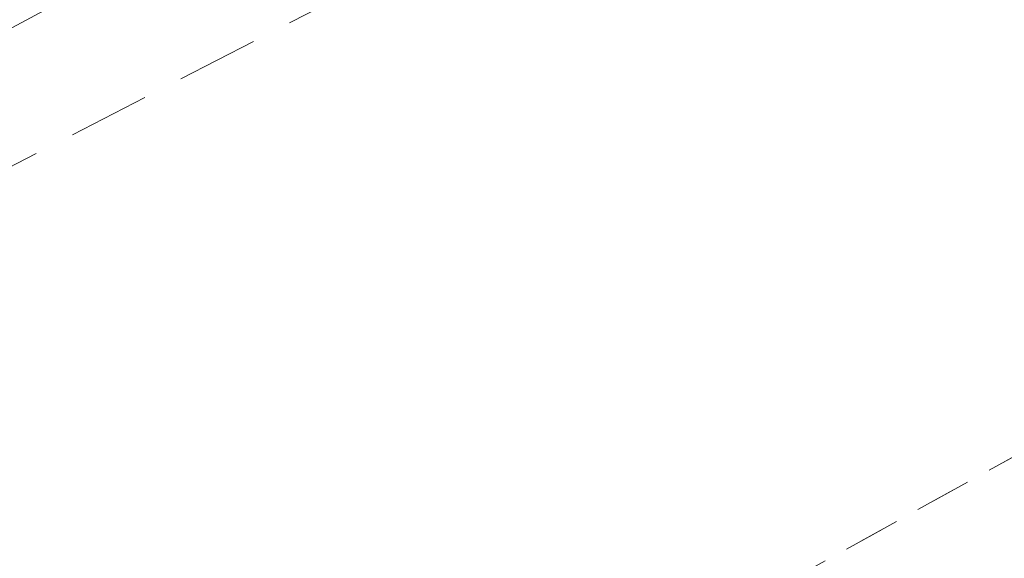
# Model space of a CAD drawing. Header units: metres. Extents: x 8440716 to 8446743, y 5883760 to 5887966.
# Tile 42 of 256: x 8442268 to 8442280, y 5885684 to 5885691. Entities that reach past the tile are written whole.
import ezdxf

# ---------------------------------------------------------------- set-up
doc = ezdxf.new("R2010")
doc.units = ezdxf.units.M
doc.header["$MEASUREMENT"] = 0
doc.linetypes.add('0.5_0.5', pattern=[1, 0.5, -0.5])
doc.linetypes.add('1.0_0.5', pattern=[1.5, 1, -0.5])
for name, color, linetype in [('218-kontur użytku gruntowego', 253, 'CONTINUOUS'), ('chodnik', 253, 'CONTINUOUS'), ('przewód telekomunikacyjny podziemny', 253, 'CONTINUOUS')]:
    doc.layers.add(name, color=color, linetype=linetype)

msp = doc.modelspace()

# ---------------------------------------------------------------- linework, layer by layer
at = {"layer": '218-kontur użytku gruntowego', "color": 3, "linetype": '0.5_0.5', "lineweight": 18, "flags": 128}
for points in [[(8442275.3, 5885682.92), (8442375.3, 5885738.28)], [(8442375.3, 5885738.28), (8442275.3, 5885682.92)]]:
    msp.add_lwpolyline(points, dxfattribs=at)
at = {"layer": 'chodnik', "color": 253, "linetype": '1.0_0.5', "lineweight": 18, "flags": 128}
msp.add_lwpolyline([(8442398.23, 5885762.83), (8442372.93, 5885748.87), (8442372.02, 5885749.46), (8442368.09, 5885747.26), (8442368.08, 5885746.24), (8442363.93, 5885743.94), (8442328.04, 5885724.2), (8442303.92, 5885710.92), (8442294.03, 5885705.48), (8442276.91, 5885696.15), (8442270.65, 5885692.84), (8442261.52, 5885688.13), (8442249.29, 5885682.04), (8442237.27, 5885676.4), (8442233.82, 5885674.86), (8442227.91, 5885672.18), (8442228.68, 5885670.34), (8442234.79, 5885673.06), (8442238.21, 5885674.64), (8442250.22, 5885680.25), (8442262.44, 5885686.36), (8442271.35, 5885690.96), (8442277.86, 5885694.39), (8442295.07, 5885703.76), (8442305.02, 5885709.25), (8442328.98, 5885722.44), (8442364.79, 5885742.15), (8442399.21, 5885760.98), (8442431.58, 5885778.77), (8442465.05, 5885797.22), (8442495.8, 5885814.05), (8442518.04, 5885826.35), (8442520.13, 5885827.5), (8442528.37, 5885832.06), (8442563.43, 5885851.44), (8442599.47, 5885871.24), (8442625.94, 5885885.78), (8442658.84, 5885903.89), (8442691.97, 5885922.16), (8442723.6, 5885939.55), (8442755.59, 5885957.15), (8442785.67, 5885973.69), (8442820.87, 5885992.99), (8442852.82, 5886010.6), (8442885.15, 5886028.42), (8442917.67, 5886046.28), (8442950.17, 5886064.15), (8442982.52, 5886081.96), (8443016.84, 5886100.81), (8443047.49, 5886117.63), (8443079.73, 5886135.39), (8443112.44, 5886153.39), (8443144.78, 5886171.19), (8443160.82, 5886179.99), (8443162.19, 5886180.5), (8443163.41, 5886180.72), (8443164.97, 5886180.7), (8443166.12, 5886180.47), (8443168.87, 5886179.82), (8443169.49, 5886179.73), (8443170.81, 5886179.74), (8443172.11, 5886180.07), (8443173.41, 5886180.59), (8443175.29, 5886181.7), (8443174.34, 5886182.75), (8443173.14, 5886183.92), (8443171.98, 5886184.78), (8443170.89, 5886184.19), (8443169.47, 5886183.69), (8443168.06, 5886183.45), (8443166.42, 5886183.54), (8443164.51, 5886183.65), (8443162.98, 5886183.6), (8443161.61, 5886183.38), (8443160.3, 5886182.95), (8443159.31, 5886182.54), (8443159.73, 5886181.73), (8443143.87, 5886172.95), (8443111.34, 5886155.04), (8443078.93, 5886137.17), (8443046.49, 5886119.33), (8443015.33, 5886102.26), (8442981.67, 5886083.71), (8442949, 5886065.77), (8442916.82, 5886048.03), (8442884.23, 5886030.14), (8442851.95, 5886012.33), (8442819.79, 5885994.66), (8442784.76, 5885975.43), (8442754.61, 5885958.89), (8442722.39, 5885941.13), (8442691.08, 5885923.91), (8442657.91, 5885905.62), (8442625.13, 5885887.6), (8442598.63, 5885873.01), (8442562.69, 5885853.33), (8442527.37, 5885833.89), (8442495.03, 5885816.03), (8442464.1, 5885799.05), (8442430.54, 5885780.59)], close=True, dxfattribs=at)
at = {"layer": 'przewód telekomunikacyjny podziemny', "color": 30, "linetype": 'Continuous', "lineweight": 18, "flags": 128}
msp.add_lwpolyline([(8442316.79, 5885717.27), (8442288.16, 5885701.78), (8442261.6, 5885687.5), (8442247.28, 5885680.22), (8442245.76, 5885679.52), (8442225.65, 5885670.52), (8442207.54, 5885662.12), (8442184.11, 5885653.73), (8442170.52, 5885649.13), (8442158.02, 5885645.48), (8442150.82, 5885643.71), (8442144.09, 5885641.96), (8442143.49, 5885641.81), (8442142.85, 5885641.61), (8442128.4, 5885637.27), (8442127.92, 5885637.14)], dxfattribs=at)

doc.saveas('drawing.dxf')
